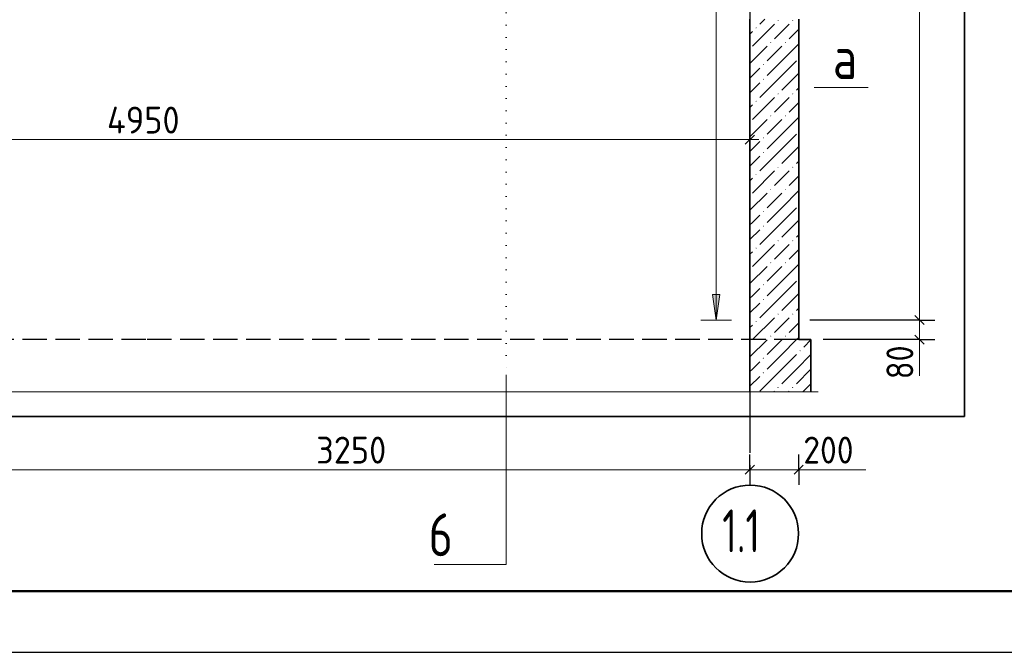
# Model space of a CAD drawing. Header units: millimetres. Extents: x 0 to 50400, y 0 to 35640.
# Tile 3 of 20: x 15330 to 24994, y 0 to 6207. Entities that reach past the tile are written whole.
import ezdxf

# ---------------------------------------------------------------- set-up
doc = ezdxf.new("R2010")
doc.units = ezdxf.units.MM
for name, pattern in [('______2', [324, 240, -84]), ('______5', [1320, 960, -120, 120, -120]), ('______9', [120, 0, -120])]:
    doc.linetypes.add(name, pattern=pattern)
for name, color, linetype, lineweight in [('Standard', 7, 'Continuous', 25), ('ЖБ Стена верхний уровень', 7, 'Continuous', 35), ('Общий02', 7, 'Continuous', 18), ('Позиционная метка линия выноска', 7, 'Continuous', 13), ('Сечения символ', 7, 'Continuous', 25)]:
    doc.layers.add(name, color=color, linetype=linetype, lineweight=lineweight)
doc.layers.add('Оси', color=7, linetype='______5', true_color=0x656565)
doc.layers.add('Размерная выноска', color=7, linetype='Continuous')
doc.styles.add('ISOCPEUR', font='txt')

msp = doc.modelspace()

# ---------------------------------------------------------------- hatches: boundary and pattern name
at = {"layer": 'ЖБ Стена верхний уровень', "linetype": 'Continuous', "lineweight": 18, "transparency": 33554687}
for points in [[(22767.4, 6198.8), (22773.4, 6204.8), (22779.4, 6198.8), (22773.4, 6192.8)], [(22911.4, 6198.8), (22917.4, 6204.8), (22923.4, 6198.8), (22917.4, 6192.8)], [(22551.4, 6126.8), (22557.4, 6132.8), (22563.4, 6126.8), (22557.4, 6120.8)], [(22695.4, 5982.8), (22701.4, 5988.8), (22707.4, 5982.8), (22701.4, 5976.8)], [(22839.4, 5982.8), (22845.4, 5988.8), (22851.4, 5982.8), (22845.4, 5976.8)], [(22623.4, 5766.8), (22629.4, 5772.8), (22635.4, 5766.8), (22629.4, 5760.8)], [(22623.4, 5622.8), (22629.4, 5628.8), (22635.4, 5622.8), (22629.4, 5616.8)], [(22551.4, 5406.8), (22557.4, 5412.8), (22563.4, 5406.8), (22557.4, 5400.8)], [(22767.4, 5478.8), (22773.4, 5484.8), (22779.4, 5478.8), (22773.4, 5472.8)], [(22911.4, 5478.8), (22917.4, 5484.8), (22923.4, 5478.8), (22917.4, 5472.8)], [(22695.4, 5262.8), (22701.4, 5268.8), (22707.4, 5262.8), (22701.4, 5256.8)], [(22839.4, 5262.8), (22845.4, 5268.8), (22851.4, 5262.8), (22845.4, 5256.8)], [(22623.4, 5046.8), (22629.4, 5052.8), (22635.4, 5046.8), (22629.4, 5040.8)], [(22623.4, 4902.8), (22629.4, 4908.8), (22635.4, 4902.8), (22629.4, 4896.8)], [(22767.4, 4758.8), (22773.4, 4764.8), (22779.4, 4758.8), (22773.4, 4752.8)], [(22911.4, 4758.8), (22917.4, 4764.8), (22923.4, 4758.8), (22917.4, 4752.8)], [(22551.4, 4686.8), (22557.4, 4692.8), (22563.4, 4686.8), (22557.4, 4680.8)], [(22695.4, 4542.8), (22701.4, 4548.8), (22707.4, 4542.8), (22701.4, 4536.8)], [(22839.4, 4542.8), (22845.4, 4548.8), (22851.4, 4542.8), (22845.4, 4536.8)], [(22623.4, 4326.8), (22629.4, 4332.8), (22635.4, 4326.8), (22629.4, 4320.8)], [(22623.4, 4182.8), (22629.4, 4188.8), (22635.4, 4182.8), (22629.4, 4176.8)], [(22551.4, 3966.8), (22557.4, 3972.8), (22563.4, 3966.8), (22557.4, 3960.8)], [(22767.4, 4038.8), (22773.4, 4044.8), (22779.4, 4038.8), (22773.4, 4032.8)], [(22911.4, 4038.8), (22917.4, 4044.8), (22923.4, 4038.8), (22917.4, 4032.8)], [(22695.4, 3822.8), (22701.4, 3828.8), (22707.4, 3822.8), (22701.4, 3816.8)], [(22839.4, 3822.8), (22845.4, 3828.8), (22851.4, 3822.8), (22845.4, 3816.8)], [(22623.4, 3606.8), (22629.4, 3612.8), (22635.4, 3606.8), (22629.4, 3600.8)], [(22623.4, 3462.8), (22629.4, 3468.8), (22635.4, 3462.8), (22629.4, 3456.8)], [(22767.4, 3318.8), (22773.4, 3324.8), (22779.4, 3318.8), (22773.4, 3312.8)], [(22911.4, 3318.8), (22917.4, 3324.8), (22923.4, 3318.8), (22917.4, 3312.8)], [(22551.4, 3246.8), (22557.4, 3252.8), (22563.4, 3246.8), (22557.4, 3240.8)], [(22695.4, 3102.8), (22701.4, 3108.8), (22707.4, 3102.8), (22701.4, 3096.8)], [(22839.4, 3102.8), (22845.4, 3108.8), (22851.4, 3102.8), (22845.4, 3096.8)], [(22983.4, 2958.8), (22989.4, 2964.8), (22995.4, 2958.8), (22989.4, 2952.8)], [(22623.4, 2886.8), (22629.4, 2892.8), (22635.4, 2886.8), (22629.4, 2880.8)], [(22623.4, 2742.8), (22629.4, 2748.8), (22635.4, 2742.8), (22629.4, 2736.8)], [(22767.4, 2598.8), (22773.4, 2604.8), (22779.4, 2598.8), (22773.4, 2592.8)], [(22911.4, 2598.8), (22917.4, 2604.8), (22923.4, 2598.8), (22917.4, 2592.8)]]:
    msp.add_hatch(color=7, dxfattribs=at).paths.add_polyline_path(points, flags=16)
at = {"layer": 'Общий02', "linetype": 'Continuous', "lineweight": 13, "transparency": 33554687}
msp.add_hatch(color=7, dxfattribs=at).paths.add_polyline_path([(22129, 3512.4), (22165, 3260.4), (22201, 3512.4)])

# ---------------------------------------------------------------- linework, layer by layer
at = {"layer": 'Standard', "color": 7, "linetype": 'Continuous', "lineweight": 13, "transparency": 33554687}
for p, q in [((24161.3, 12860.4), (24161.3, 3260.4)), ((10616.4, 5030.3), (22496.4, 5030.3)), ((22496.4, 5030.3), (22586.4, 5030.3)), ((24161.3, 3260.4), (24161.3, 3068.4)), ((24161.3, 3068.4), (24161.3, 2978.4)), ((14696.4, 1792), (22496.4, 1792)), ((22496.4, 1792), (22406.4, 1792)), ((22496.4, 1792), (22976.4, 1792)), ((22496.4, 1792), (22586.4, 1792)), ((22976.4, 1792), (23066.4, 1792))]:
    msp.add_line(p, q, dxfattribs=at)
at = {"layer": 'Standard', "color": 7, "linetype": 'Continuous', "lineweight": -3, "transparency": 33554687}
for p, q in [((22496.4, 5030.3), (22496.4, 5180.3)), ((22496.4, 5030.3), (22496.4, 4880.3)), ((24161.3, 3260.4), (24011.3, 3260.4)), ((24161.3, 3260.4), (24311.3, 3260.4)), ((24161.3, 3068.4), (24011.3, 3068.4)), ((24161.3, 3068.4), (24311.3, 3068.4)), ((22496.4, 1792), (22496.4, 1942)), ((22496.4, 1792), (22496.4, 1942)), ((22976.4, 1792), (22976.4, 1942)), ((22496.4, 1792), (22496.4, 1642)), ((22496.4, 1792), (22496.4, 1642)), ((22976.4, 1792), (22976.4, 1642))]:
    msp.add_line(p, q, dxfattribs=at)
at = {"layer": 'Standard', "color": 7, "linetype": 'Continuous', "lineweight": 25, "transparency": 33554687}
for p, q in [((22451.4, 4985.3), (22541.4, 5075.3)), ((24116.3, 3305.4), (24206.3, 3215.4)), ((24116.3, 3113.4), (24206.3, 3023.4)), ((22451.4, 1747), (22541.4, 1837)), ((22451.4, 1747), (22541.4, 1837)), ((22931.4, 1747), (23021.4, 1837))]:
    msp.add_line(p, q, dxfattribs=at)
msp.add_lwpolyline([(0, 0), (50400, 0), (50400, 35640), (0, 35640), (0, 0)], close=True, dxfattribs=at)
at = {"layer": 'Standard', "color": 7, "linetype": 'Continuous', "lineweight": 13, "transparency": 33554687}
msp.add_lwpolyline([(50400, 35640), (0, 35640), (0, 0), (50400, 0), (50400, 35640)], dxfattribs=at)
at = {"layer": 'Standard', "color": 7, "linetype": 'Continuous', "lineweight": 50, "transparency": 33554687}
msp.add_lwpolyline([(2400, 35040), (49800, 35040), (49800, 600), (2400, 600), (2400, 35040)], close=True, dxfattribs=at)
at = {"layer": 'Standard', "color": 254, "linetype": 'Continuous', "lineweight": 35, "true_color": 0xc4c4ff, "transparency": 33554687}
msp.add_lwpolyline([(6237.4, 2315.1), (24602.7, 2315.1), (24602.7, 15036), (6237.4, 15036), (6237.4, 2315.1)], dxfattribs=at)
at = {"layer": 'Standard', "color": 7, "linetype": 'Continuous', "lineweight": -3, "transparency": 33554687}
for points in [[(24161.3, 3260.4), (24140.9, 3260.4), (24140.9, 3260.4), (23086.1, 3260.4)], [(24161.3, 3068.4), (24140.9, 3068.4), (24140.9, 3068.4), (23216.4, 3068.4)]]:
    msp.add_lwpolyline(points, dxfattribs=at)
at = {"layer": 'ЖБ Стена верхний уровень', "color": 7, "linetype": 'Continuous', "lineweight": 35, "transparency": 33554687}
for p, q in [((22496.4, 6212.4), (22496.4, 3068.4)), ((22976.4, 3068.4), (22976.4, 6212.4)), ((22496.4, 3068.4), (22496.4, 2555.1)), ((23096.4, 3068.4), (22976.4, 3068.4)), ((23096.4, 2555.1), (23096.4, 3068.4))]:
    msp.add_line(p, q, dxfattribs=at)
at = {"layer": 'ЖБ Стена верхний уровень', "color": 251, "linetype": 'Continuous', "lineweight": 18, "true_color": 0x494949, "transparency": 33554687}
for p, q in [((22642.9, 6212.4), (22593.4, 6162.8)), ((22521.4, 6090.8), (22496.4, 6065.8)), ((22737.4, 6162.8), (22521.4, 5946.8)), ((22737.4, 6018.8), (22809.4, 6090.8)), ((22809.4, 6090.8), (22881.4, 6162.8)), ((22976.4, 6113.8), (22881.4, 6018.8)), ((22665.4, 5946.8), (22496.4, 5777.8)), ((22809.4, 5946.8), (22665.4, 5802.8)), ((22809.4, 5802.8), (22976.4, 5969.8)), ((22809.4, 5802.8), (22665.4, 5658.8)), ((22953.4, 5802.8), (22809.4, 5658.8)), ((22521.4, 5658.8), (22593.4, 5730.8)), ((22496.4, 5633.8), (22521.4, 5658.8)), ((22809.4, 5658.8), (22593.4, 5442.8)), ((22953.4, 5658.8), (22809.4, 5514.8)), ((22953.4, 5658.8), (22976.4, 5681.8)), ((22593.4, 5586.8), (22496.4, 5489.8)), ((22976.4, 5537.8), (22953.4, 5514.8)), ((22737.4, 5442.8), (22521.4, 5226.8)), ((22809.4, 5370.8), (22881.4, 5442.8)), ((22521.4, 5370.8), (22496.4, 5345.8)), ((22737.4, 5298.8), (22809.4, 5370.8)), ((22976.4, 5393.8), (22881.4, 5298.8)), ((22665.4, 5226.8), (22496.4, 5057.8)), ((22809.4, 5226.8), (22665.4, 5082.8)), ((22809.4, 5082.8), (22976.4, 5249.8)), ((22809.4, 5082.8), (22665.4, 4938.8)), ((22953.4, 5082.8), (22809.4, 4938.8)), ((22496.4, 4913.8), (22521.4, 4938.8)), ((22521.4, 4938.8), (22593.4, 5010.8)), ((22809.4, 4938.8), (22593.4, 4722.8)), ((22953.4, 4938.8), (22809.4, 4794.8)), ((22953.4, 4938.8), (22976.4, 4961.8)), ((22593.4, 4866.8), (22496.4, 4769.8)), ((22976.4, 4817.8), (22953.4, 4794.8)), ((22521.4, 4650.8), (22496.4, 4625.8)), ((22737.4, 4722.8), (22521.4, 4506.8)), ((22737.4, 4578.8), (22809.4, 4650.8)), ((22809.4, 4650.8), (22881.4, 4722.8)), ((22976.4, 4673.8), (22881.4, 4578.8)), ((22665.4, 4506.8), (22496.4, 4337.8)), ((22809.4, 4506.8), (22665.4, 4362.8)), ((22809.4, 4362.8), (22976.4, 4529.8)), ((22809.4, 4362.8), (22665.4, 4218.8)), ((22953.4, 4362.8), (22809.4, 4218.8)), ((22521.4, 4218.8), (22593.4, 4290.8)), ((22496.4, 4193.8), (22521.4, 4218.8)), ((22809.4, 4218.8), (22593.4, 4002.8)), ((22953.4, 4218.8), (22809.4, 4074.8)), ((22953.4, 4218.8), (22976.4, 4241.8)), ((22593.4, 4146.8), (22496.4, 4049.8)), ((22976.4, 4097.8), (22953.4, 4074.8)), ((22737.4, 4002.8), (22521.4, 3786.8)), ((22809.4, 3930.8), (22881.4, 4002.8)), ((22521.4, 3930.8), (22496.4, 3905.8)), ((22737.4, 3858.8), (22809.4, 3930.8)), ((22976.4, 3953.8), (22881.4, 3858.8)), ((22665.4, 3786.8), (22496.4, 3617.8)), ((22809.4, 3786.8), (22665.4, 3642.8)), ((22809.4, 3642.8), (22976.4, 3809.8)), ((22809.4, 3642.8), (22665.4, 3498.8)), ((22953.4, 3642.8), (22809.4, 3498.8)), ((22496.4, 3473.8), (22521.4, 3498.8)), ((22521.4, 3498.8), (22593.4, 3570.8)), ((22809.4, 3498.8), (22593.4, 3282.8)), ((22953.4, 3498.8), (22809.4, 3354.8)), ((22953.4, 3498.8), (22976.4, 3521.8)), ((22593.4, 3426.8), (22496.4, 3329.8)), ((22976.4, 3377.8), (22953.4, 3354.8)), ((22521.4, 3210.8), (22496.4, 3185.8)), ((22737.4, 3282.8), (22522.9, 3068.4)), ((22737.4, 3138.8), (22809.4, 3210.8)), ((22809.4, 3210.8), (22881.4, 3282.8)), ((22976.4, 3233.8), (22881.4, 3138.8)), ((22665.4, 3066.8), (22496.4, 2897.8)), ((22522.9, 3068.4), (22521.4, 3066.8)), ((22809.4, 3066.8), (22665.4, 2922.8)), ((22809.4, 2922.8), (22954.9, 3068.4)), ((22954.9, 3068.4), (22976.4, 3089.8)), ((23096.4, 3065.8), (23025.4, 2994.8)), ((22809.4, 2922.8), (22665.4, 2778.8)), ((22953.4, 2922.8), (22809.4, 2778.8)), ((22953.4, 2778.8), (23096.4, 2921.8)), ((22521.4, 2778.8), (22593.4, 2850.8)), ((22496.4, 2753.8), (22521.4, 2778.8)), ((22593.4, 2706.8), (22496.4, 2609.8)), ((22809.4, 2778.8), (22593.4, 2562.8)), ((22953.4, 2778.8), (22809.4, 2634.8)), ((23096.4, 2777.8), (22953.4, 2634.8)), ((23096.4, 2633.8), (23017.7, 2555.1)), ((22737.4, 2562.8), (22729.7, 2555.1)), ((22873.7, 2555.1), (22881.4, 2562.8))]:
    msp.add_line(p, q, dxfattribs=at)
at = {"layer": 'ЖБ Стена верхний уровень', "color": 253, "linetype": '______2', "lineweight": -3, "true_color": 0xababab, "transparency": 33554687}
for p, q in [((16568.4, 3068.4), (11384.8, 3068.4)), ((22976.4, 3068.4), (16568.4, 3068.4))]:
    msp.add_line(p, q, dxfattribs=at)
at = {"layer": 'Общий02', "color": 251, "linetype": 'Continuous', "lineweight": 13, "true_color": 0x494949, "transparency": 33554687}
for p, q in [((22165, 13105.2), (22165, 3260.4)), ((22201, 3512.4), (22129, 3512.4)), ((22129, 3512.4), (22165, 3260.4)), ((22165, 3512.4), (22165, 3530.4)), ((22165, 3260.4), (22201, 3512.4)), ((22315, 3260.4), (22015, 3260.4)), ((22165, 3260.4), (22165, 3260.4)), ((22165, 3260.4), (22165, 3260.4)), ((22165, 3260.4), (22165, 3260.4))]:
    msp.add_line(p, q, dxfattribs=at)
at = {"layer": 'Оси', "color": 8, "linetype": '______5', "lineweight": -3, "transparency": 33554687}
msp.add_line((22496.4, 14796), (22496.4, 1734.9), dxfattribs=at)
at = {"layer": 'Оси', "color": 7, "linetype": 'Continuous', "lineweight": 35, "transparency": 33554687}
msp.add_circle((22499.3, 1164.8), 475.5, dxfattribs=at)
at = {"layer": 'Позиционная метка линия выноска', "color": 7, "linetype": 'Continuous', "lineweight": 13, "transparency": 33554687}
msp.add_line((23656.8, 5542.7), (23128.8, 5542.7), dxfattribs=at)
at = {"layer": 'Размерная выноска', "color": 7, "linetype": 'Continuous', "lineweight": 13, "transparency": 33554687}
for p, q in [((24161.3, 3548.4), (24161.3, 3174)), ((24161.3, 3068.4), (24161.3, 2713.2)), ((22568.4, 2555.1), (13664.8, 2555.1)), ((23168.4, 2555.1), (22424.4, 2555.1)), ((22976.4, 1792), (23636.4, 1792))]:
    msp.add_line(p, q, dxfattribs=at)
at = {"layer": 'Сечения символ', "color": 7, "linetype": '______9', "lineweight": 13, "transparency": 33554687}
msp.add_line((20105.8, 13720.1), (20105.8, 2721.7), dxfattribs=at)
at = {"layer": 'Сечения символ', "color": 7, "linetype": 'Continuous', "lineweight": 13, "transparency": 33554687}
msp.add_lwpolyline([(20105.8, 2721.7), (20105.8, 861), (19397.8, 861)], dxfattribs=at)

# ---------------------------------------------------------------- texts
at = {"layer": 'Standard', "color": 7, "linetype": 'Continuous', "lineweight": 25, "transparency": 33554687, "char_height": 264, "attachment_point": 7, "style": 'ISOCPEUR'}
for s, insert, width in [('\\W0.93;4950', (16186.8, 5090.3), 888.455), ('\\W0.93;3250', (18240, 1852), 861.713), ('\\W0.91;200', (23021.4, 1852), 674.395)]:
    msp.add_mtext(s, dxfattribs=dict(at, insert=insert, width=width))
at = {"layer": 'Standard', "color": 7, "linetype": 'Continuous', "lineweight": 25, "transparency": 33554687, "insert": (24101.3, 2680.2), "char_height": 264, "width": 484.709, "attachment_point": 7, "rotation": 90, "style": 'ISOCPEUR'}
msp.add_mtext('\\W0.87;80', dxfattribs=at)
at = {"layer": 'Оси', "color": 7, "linetype": 'Continuous', "lineweight": 35, "transparency": 33554687, "insert": (22226.3, 982.1), "char_height": 420, "width": 689.488, "attachment_point": 7, "style": 'ISOCPEUR'}
msp.add_mtext('\\W0.68;1.1', dxfattribs=at)
at = {"layer": 'Сечения символ', "color": 7, "linetype": 'Continuous', "lineweight": 35, "transparency": 33554687, "char_height": 420, "attachment_point": 7, "style": 'ISOCPEUR'}
for s, insert, width in [('\\W0.80;а', (23312, 5624.8), 503.778), ('\\W0.78;6', (19344, 943), 456.96)]:
    msp.add_mtext(s, dxfattribs=dict(at, insert=insert, width=width))

doc.saveas('drawing.dxf')
